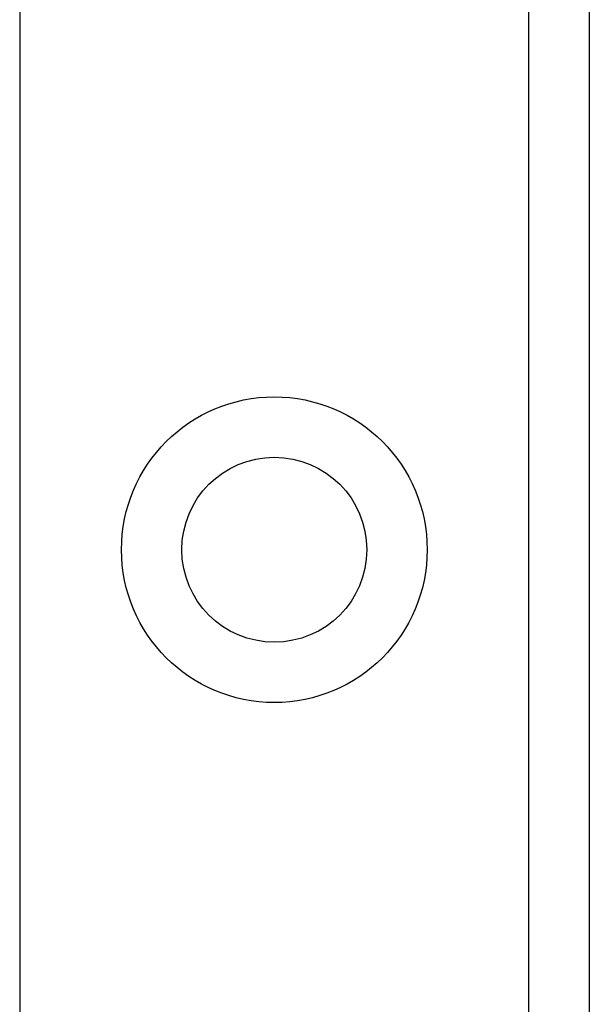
# Model space of a CAD drawing. Header units: inches. Extents: x 5 to 143, y 9 to 75.
# Tile 43 of 84: x 6.894 to 7.402, y 53.672 to 54.551. Entities that reach past the tile are written whole.
import ezdxf

# ---------------------------------------------------------------- set-up
doc = ezdxf.new("R2010")
doc.units = ezdxf.units.IN
doc.header["$MEASUREMENT"] = 0
doc.layers.add('Visible Edges(ANSI)', color=7, linetype='Continuous', lineweight=25)
doc.layers.add('Visible Tangent Edges(ANSI)', color=7, linetype='Continuous', lineweight=25)

msp = doc.modelspace()

# ---------------------------------------------------------------- linework, layer by layer
at = {"layer": 'Visible Edges(ANSI)'}
msp.add_line((7.4025, 55.42898), (7.4025, 28.12018), dxfattribs=at)
msp.add_circle((7.1215, 54.07773), 0.0825, dxfattribs=at)
at = {"layer": 'Visible Tangent Edges(ANSI)'}
for p, q in [((6.89435, 55.42898), (6.89435, 28.12018)), ((7.34865, 28.12018), (7.34865, 55.42898))]:
    msp.add_line(p, q, dxfattribs=at)
msp.add_circle((7.1215, 54.07773), 0.13635, dxfattribs=at)

doc.saveas('drawing.dxf')
